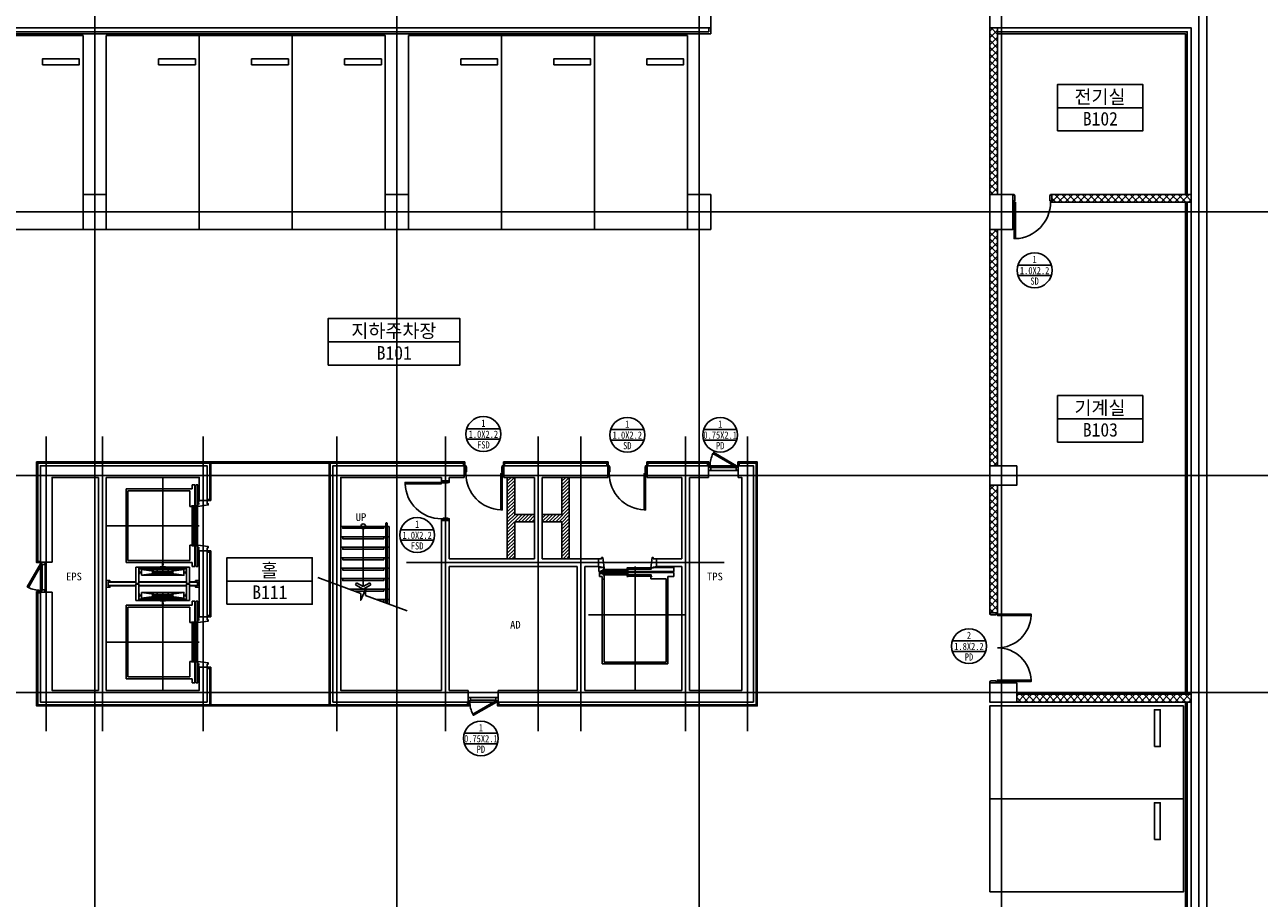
# Model space of a CAD drawing. Header units: millimetres. Extents: x 3445018 to 4174071, y -6064565 to -5122887.
# Tile 71 of 192: x 3700428 to 3732292, y -5544261 to -5521712. Entities that reach past the tile are written whole.
import ezdxf
from ezdxf.enums import TextEntityAlignment as Align

# ---------------------------------------------------------------- set-up
doc = ezdxf.new("R2010")
doc.units = ezdxf.units.MM
doc.header["$MEASUREMENT"] = 0
doc.linetypes.add('CEN', pattern=[66, 60, -2, 2, -2])
for name, color, linetype in [('AA-XXXX-창호부호', 7, 'CONTINUOUS'), ('CAR', 5, 'CONTINUOUS'), ('CEN', 13, 'CEN'), ('DO', 7, 'CONTINUOUS'), ('EL3', 7, 'CONTINUOUS'), ('ELEV CAR', 8, 'CONTINUOUS'), ('FIN', 6, 'CONTINUOUS'), ('HA1', 8, 'CONTINUOUS'), ('RBO', 1, 'CONTINUOUS'), ('ST', 7, 'CONTINUOUS'), ('ST2', 6, 'CONTINUOUS'), ('STL2', 6, 'CONTINUOUS'), ('SY', 1, 'CONTINUOUS'), ('TE1', 3, 'CONTINUOUS'), ('TE2', 2, 'CONTINUOUS'), ('WA1', 2, 'CONTINUOUS'), ('WA2', 3, 'CONTINUOUS')]:
    doc.layers.add(name, color=color, linetype=linetype)
doc.styles.add('SDP-S', font='txt')
doc.styles.add('돋움체', font='txt')
pattern_1 = [(45, (-9e-10, -304432.36), (-88.3883476, 88.3883476), []), (135, (-9e-10, -304432.36), (-88.3883476, -88.3883476), [])]

# ---------------------------------------------------------------- blocks, each defined once
blk = doc.blocks.new('A$C64A614D3')
at = {"layer": 'ELEV CAR', "linetype": 'CEN'}
for p, q in [((1250, 0), (1250, -2400)), ((4250, 0), (4250, -2400)), ((0, -1455), (2540, -1455)), ((5500, -1455), (2960, -1455))]:
    blk.add_line(p, q, dxfattribs=at)
at = {"layer": 'ELEV CAR'}
for p, q in [((2700, -765), (2700, -49)), ((2800, -49), (2700, -49)), ((2706, -765), (2706, -49)), ((2794, -765), (2794, -49)), ((2800, -49), (2800, -765)), ((300, -2215), (300, -515)), ((300, -515), (2200, -515)), ((350, -555), (350, -2155)), ((2150, -555), (350, -555)), ((2150, -2155), (2150, -555)), ((2200, -515), (2200, -2215)), ((3300, -515), (3300, -2215)), ((5200, -515), (3300, -515)), ((3350, -2155), (3350, -555)), ((3350, -555), (5150, -555)), ((5150, -555), (5150, -2155)), ((5200, -2215), (5200, -515)), ((2318, -837), (2740, -837)), ((2324, -837), (2324, -2067)), ((2378, -904), (2528, -2005)), ((2378, -2005), (2528, -905)), ((2700, -2067), (2700, -843)), ((2706, -2067), (2706, -843)), ((3182, -837), (2760, -837)), ((2794, -2067), (2794, -843)), ((2800, -843), (2800, -2067)), ((3122, -904), (2972, -2005)), ((3122, -2005), (2972, -905)), ((3176, -837), (3176, -2067)), ((2428, -1192), (2428, -1436)), ((2428, -1192), (2432, -1192)), ((2428, -1192), (2432, -1192)), ((2428, -1192), (2432, -1192)), ((2428, -1192), (2432, -1192)), ((2432, -1192), (2432, -1436)), ((2432, -1192), (2432, -1195)), ((2432, -1192), (2432, -1195)), ((2438, -1194), (2441, -1194)), ((2438, -1194), (2441, -1194)), ((2438, -1194), (2438, -1434)), ((2438, -1194), (2444, -1194)), ((2438, -1194), (2444, -1194)), ((2444, -1194), (2444, -1434)), ((2450, -1194), (2450, -1434)), ((2456, -1194), (2450, -1194)), ((2456, -1194), (2450, -1194)), ((2453, -1449), (2453, -1179)), ((2456, -1194), (2453, -1194)), ((2456, -1194), (2453, -1194)), ((2456, -1194), (2456, -1434)), ((2468, -1194), (2462, -1194)), ((2462, -1194), (2462, -1434)), ((2462, -1194), (2462, -1434)), ((2468, -1194), (2465, -1194)), ((2468, -1194), (2468, -1434)), ((2475, -1192), (2474, -1195)), ((2475, -1192), (2474, -1195)), ((2478, -1192), (2475, -1192)), ((2478, -1192), (2475, -1192)), ((2475, -1192), (2475, -1436)), ((2478, -1192), (2475, -1192)), ((2478, -1192), (2475, -1192)), ((2478, -1192), (2478, -1436)), ((3022, -1192), (3025, -1192)), ((3022, -1192), (3025, -1192)), ((3022, -1192), (3022, -1436)), ((3022, -1192), (3025, -1192)), ((3022, -1192), (3025, -1192)), ((3025, -1192), (3026, -1195)), ((3025, -1192), (3025, -1436)), ((3025, -1192), (3026, -1195)), ((3032, -1194), (3032, -1434)), ((3032, -1194), (3038, -1194)), ((3032, -1194), (3035, -1194)), ((3038, -1194), (3038, -1434)), ((3038, -1194), (3038, -1434)), ((3044, -1194), (3044, -1434)), ((3044, -1194), (3047, -1194)), ((3044, -1194), (3047, -1194)), ((3044, -1194), (3050, -1194)), ((3044, -1194), (3050, -1194)), ((3047, -1449), (3047, -1179)), ((3050, -1194), (3050, -1434)), ((3062, -1194), (3056, -1194)), ((3062, -1194), (3056, -1194)), ((3056, -1194), (3056, -1434)), ((3062, -1194), (3059, -1194)), ((3062, -1194), (3059, -1194)), ((3062, -1194), (3062, -1434)), ((3072, -1192), (3068, -1192)), ((3072, -1192), (3068, -1192)), ((3068, -1192), (3068, -1436)), ((3068, -1192), (3068, -1195)), ((3072, -1192), (3068, -1192)), ((3072, -1192), (3068, -1192)), ((3068, -1192), (3068, -1195)), ((3072, -1192), (3072, -1436)), ((2229, -1464), (2229, -1449)), ((2231, -1447), (2260, -1447)), ((2231, -1466), (2260, -1466)), ((2303, -1450), (2263, -1450)), ((2263, -1463), (2303, -1463)), ((2310, -1393), (2308, -1445)), ((2308, -1468), (2310, -1513)), ((2310, -1513), (2310, -1520)), ((2318, -1388), (2315, -1388)), ((2318, -1388), (2315, -1388)), ((2315, -1524), (2318, -1524)), ((2318, -1524), (2318, -1388)), ((2517, -1314), (2389, -1314)), ((2428, -1436), (2432, -1436)), ((2428, -1436), (2432, -1436)), ((2428, -1719), (2428, -1474)), ((2428, -1474), (2432, -1474)), ((2428, -1474), (2432, -1474)), ((2432, -1436), (2432, -1433)), ((2432, -1719), (2432, -1474)), ((2432, -1474), (2432, -1477)), ((2438, -1434), (2444, -1434)), ((2438, -1434), (2444, -1434)), ((2438, -1476), (2444, -1476)), ((2438, -1476), (2444, -1476)), ((2438, -1716), (2438, -1476)), ((2444, -1716), (2444, -1476)), ((2456, -1434), (2450, -1434)), ((2450, -1716), (2450, -1476)), ((2456, -1476), (2450, -1476)), ((2453, -1461), (2453, -1731)), ((2456, -1716), (2456, -1476)), ((2468, -1434), (2462, -1434)), ((2468, -1476), (2462, -1476)), ((2462, -1716), (2462, -1476)), ((2462, -1716), (2462, -1476)), ((2468, -1716), (2468, -1476)), ((2475, -1436), (2474, -1433)), ((2475, -1474), (2474, -1477)), ((2478, -1436), (2475, -1436)), ((2478, -1436), (2475, -1436)), ((2475, -1719), (2475, -1474)), ((2478, -1474), (2475, -1474)), ((2478, -1474), (2475, -1474)), ((2478, -1719), (2478, -1474)), ((2983, -1314), (3111, -1314)), ((3022, -1436), (3025, -1436)), ((3022, -1436), (3025, -1436)), ((3022, -1719), (3022, -1474)), ((3022, -1474), (3025, -1474)), ((3022, -1474), (3025, -1474)), ((3025, -1436), (3026, -1433)), ((3025, -1719), (3025, -1474)), ((3025, -1474), (3026, -1477)), ((3032, -1434), (3038, -1434)), ((3032, -1476), (3038, -1476)), ((3032, -1716), (3032, -1476)), ((3038, -1716), (3038, -1476)), ((3038, -1716), (3038, -1476)), ((3044, -1434), (3050, -1434)), ((3044, -1716), (3044, -1476)), ((3044, -1476), (3050, -1476)), ((3047, -1461), (3047, -1731)), ((3050, -1716), (3050, -1476)), ((3062, -1434), (3056, -1434)), ((3062, -1434), (3056, -1434)), ((3062, -1476), (3056, -1476)), ((3062, -1476), (3056, -1476)), ((3056, -1716), (3056, -1476)), ((3062, -1716), (3062, -1476)), ((3068, -1436), (3068, -1433)), ((3072, -1436), (3068, -1436)), ((3072, -1436), (3068, -1436)), ((3068, -1719), (3068, -1474)), ((3072, -1474), (3068, -1474)), ((3072, -1474), (3068, -1474)), ((3068, -1474), (3068, -1477)), ((3072, -1719), (3072, -1474)), ((3182, -1524), (3182, -1388)), ((3182, -1388), (3185, -1388)), ((3182, -1388), (3185, -1388)), ((3185, -1524), (3182, -1524)), ((3190, -1393), (3192, -1445)), ((3192, -1468), (3190, -1513)), ((3190, -1513), (3190, -1520)), ((3197, -1450), (3237, -1450)), ((3237, -1463), (3197, -1463)), ((3269, -1447), (3240, -1447)), ((3269, -1466), (3240, -1466)), ((3271, -1464), (3271, -1449)), ((2517, -1596), (2389, -1596)), ((2428, -1719), (2432, -1719)), ((2428, -1719), (2432, -1719)), ((2428, -1719), (2432, -1719)), ((2428, -1719), (2432, -1719)), ((2432, -1719), (2432, -1715)), ((2432, -1719), (2432, -1715)), ((2438, -1716), (2441, -1716)), ((2438, -1716), (2441, -1716)), ((2438, -1716), (2444, -1716)), ((2438, -1716), (2444, -1716)), ((2456, -1716), (2450, -1716)), ((2456, -1716), (2450, -1716)), ((2456, -1716), (2453, -1716)), ((2456, -1716), (2453, -1716)), ((2468, -1716), (2462, -1716)), ((2468, -1716), (2465, -1716)), ((2475, -1719), (2474, -1715)), ((2475, -1719), (2474, -1715)), ((2478, -1719), (2475, -1719)), ((2478, -1719), (2475, -1719)), ((2478, -1719), (2475, -1719)), ((2478, -1719), (2475, -1719)), ((2983, -1596), (3111, -1596)), ((3022, -1719), (3025, -1719)), ((3022, -1719), (3025, -1719)), ((3022, -1719), (3025, -1719)), ((3022, -1719), (3025, -1719)), ((3025, -1719), (3026, -1715)), ((3025, -1719), (3026, -1715)), ((3032, -1716), (3035, -1716)), ((3032, -1716), (3038, -1716)), ((3044, -1716), (3047, -1716)), ((3044, -1716), (3047, -1716)), ((3044, -1716), (3050, -1716)), ((3044, -1716), (3050, -1716)), ((3062, -1716), (3056, -1716)), ((3062, -1716), (3056, -1716)), ((3062, -1716), (3059, -1716)), ((3062, -1716), (3059, -1716)), ((3068, -1719), (3068, -1715)), ((3068, -1719), (3068, -1715)), ((3072, -1719), (3068, -1719)), ((3072, -1719), (3068, -1719)), ((3072, -1719), (3068, -1719)), ((3072, -1719), (3068, -1719)), ((300, -2215), (195, -2215)), ((195, -2285), (195, -2215)), ((350, -2155), (750, -2155)), ((750, -2215), (720, -2215)), ((735, -2220), (1765, -2220)), ((735, -2220), (735, -2255)), ((750, -2155), (750, -2215)), ((1250, -2220), (1250, -2255)), ((1750, -2155), (2150, -2155)), ((1750, -2155), (1750, -2215)), ((1750, -2215), (1780, -2215)), ((1765, -2220), (1765, -2255)), ((2305, -2215), (2200, -2215)), ((2305, -2215), (2305, -2285)), ((2318, -2073), (2740, -2073)), ((2700, -2351), (2700, -2145)), ((2706, -2351), (2706, -2145)), ((3182, -2073), (2760, -2073)), ((2794, -2351), (2794, -2145)), ((2800, -2145), (2800, -2351)), ((3195, -2215), (3300, -2215)), ((3195, -2215), (3195, -2285)), ((3750, -2155), (3350, -2155)), ((3750, -2215), (3720, -2215)), ((4765, -2220), (3735, -2220)), ((3735, -2220), (3735, -2255)), ((3750, -2155), (3750, -2215)), ((4250, -2220), (4250, -2255)), ((5150, -2155), (4750, -2155)), ((4750, -2155), (4750, -2215)), ((4750, -2215), (4780, -2215)), ((4765, -2220), (4765, -2255)), ((5200, -2215), (5305, -2215)), ((5305, -2285), (5305, -2215)), ((2305, -2285), (195, -2285)), ((195, -2310), (2305, -2310)), ((195, -2365), (195, -2310)), ((680, -2365), (195, -2365)), ((600, -2400), (680, -2365)), ((600, -2400), (600, -2600)), ((600, -2600), (600, -2400)), ((735, -2255), (1765, -2255)), ((735, -2320), (1765, -2320)), ((735, -2320), (735, -2355)), ((735, -2355), (1765, -2355)), ((1250, -2310), (1250, -2355)), ((1765, -2320), (1765, -2355)), ((2305, -2365), (1820, -2365)), ((1900, -2400), (1820, -2365)), ((1900, -2600), (1900, -2400)), ((1900, -2400), (1900, -2600)), ((2305, -2310), (2305, -2365)), ((2800, -2351), (2700, -2351)), ((3195, -2285), (5305, -2285)), ((5305, -2310), (3195, -2310)), ((3195, -2310), (3195, -2365)), ((3195, -2365), (3680, -2365)), ((3600, -2400), (3680, -2365)), ((3600, -2600), (3600, -2400)), ((4765, -2255), (3735, -2255)), ((4765, -2320), (3735, -2320)), ((3735, -2320), (3735, -2355)), ((4765, -2355), (3735, -2355)), ((4250, -2310), (4250, -2355)), ((4765, -2320), (4765, -2355)), ((4820, -2365), (5305, -2365)), ((4900, -2400), (4820, -2365)), ((4900, -2400), (4900, -2600)), ((5305, -2365), (5305, -2310)), ((681, -2600), (600, -2600)), ((1900, -2600), (1819, -2600)), ((3681, -2600), (3600, -2600)), ((4900, -2600), (4819, -2600))]:
    blk.add_line(p, q, dxfattribs=at)
for points in [[(2800, -94), (2837, -94), (2837, 0), (2663, 0), (2663, -94), (2700, -94)], [(680, -2401), (680, -2361), (750, -2361), (711, -2630), (681, -2630), (681, -2600)], [(1820, -2401), (1820, -2361), (1750, -2361), (1789, -2630), (1819, -2630), (1819, -2600)], [(2800, -2306), (2837, -2306), (2837, -2400), (2663, -2400), (2663, -2306), (2700, -2306)], [(3680, -2401), (3680, -2361), (3750, -2361), (3711, -2630), (3681, -2630), (3681, -2600)], [(4820, -2401), (4820, -2361), (4750, -2361), (4789, -2630), (4819, -2630), (4819, -2600)]]:
    blk.add_lwpolyline(points, dxfattribs=at)
for points in [[(2318, -765), (2740, -765), (2740, -843), (2318, -843)], [(2318, -837), (2358, -837), (2358, -2067), (2318, -2067)], [(2528, -905), (2378, -905), (2378, -2005), (2528, -2005)], [(2408, -843), (2497, -843), (2497, -851), (2458, -855), (2458, -871), (2461, -873), (2461, -905), (2445, -905), (2445, -873), (2448, -871), (2448, -855), (2408, -851)], [(3182, -765), (2760, -765), (2760, -843), (3182, -843)], [(2972, -905), (3122, -905), (3122, -2005), (2972, -2005)], [(3092, -843), (3002, -843), (3002, -851), (3042, -855), (3042, -871), (3039, -873), (3039, -905), (3055, -905), (3055, -873), (3052, -871), (3052, -855), (3092, -851)], [(3182, -837), (3142, -837), (3142, -2067), (3182, -2067)], [(2318, -2145), (2740, -2145), (2740, -2067), (2318, -2067)], [(2408, -2067), (2497, -2067), (2497, -2060), (2458, -2056), (2458, -2039), (2461, -2037), (2461, -2005), (2445, -2005), (2445, -2037), (2448, -2039), (2448, -2056), (2408, -2060)], [(3182, -2145), (2760, -2145), (2760, -2067), (3182, -2067)], [(3092, -2067), (3002, -2067), (3002, -2060), (3042, -2056), (3042, -2039), (3039, -2037), (3039, -2005), (3055, -2005), (3055, -2037), (3052, -2039), (3052, -2056), (3092, -2060)]]:
    blk.add_lwpolyline(points, close=True, dxfattribs=at)
for centre, radius, start, end in [((2435, -1194), 3, 190.2367, 0), ((2435, -1194), 3, 190.2367, 0), ((2447, -1194), 3, 180, 0), ((2447, -1194), 3, 180, 0), ((2459, -1194), 3, 180, 0), ((2459, -1194), 3, 180, 0), ((2471, -1194), 3, 180, 349.7633), ((2471, -1194), 3, 180, 349.7633), ((3029, -1194), 3, 190.2367, 0), ((3029, -1194), 3, 190.2367, 0), ((3041, -1194), 3, 180, 0), ((3041, -1194), 3, 180, 0), ((3053, -1194), 3, 180, 0), ((3053, -1194), 3, 180, 0), ((3065, -1194), 3, 180, 349.7633), ((3065, -1194), 3, 180, 349.7633), ((2231, -1449), 2, 90, 180), ((2231, -1449), 2, 90, 180), ((2231, -1464), 2, 180, 270), ((2231, -1464), 2, 180, 270), ((2263, -1447), 3, 180, 270), ((2263, -1466), 3, 90, 180), ((2303, -1445), 5, 270, 356.6174), ((2303, -1468), 5, 3.3826, 90), ((2315, -1394), 5, 90, 176.6174), ((2315, -1394), 5, 90, 176.6174), ((2315, -1394), 5, 90, 176.6174), ((2315, -1520), 5, 183.3826, 270), ((2435, -1434), 3, 0, 169.7633), ((2435, -1476), 3, 190.2367, 0), ((2447, -1434), 3, 0, 180), ((2447, -1476), 3, 180, 0), ((2459, -1434), 3, 0, 180), ((2459, -1476), 3, 180, 0), ((2471, -1434), 3, 10.2367, 180), ((2471, -1476), 3, 180, 349.7633), ((3029, -1434), 3, 0, 169.7633), ((3029, -1476), 3, 190.2367, 0), ((3041, -1434), 3, 0, 180), ((3041, -1476), 3, 180, 0), ((3053, -1434), 3, 0, 180), ((3053, -1476), 3, 180, 0), ((3065, -1434), 3, 10.2367, 180), ((3065, -1476), 3, 180, 349.7633), ((3185, -1394), 5, 3.3826, 90), ((3185, -1394), 5, 3.3826, 90), ((3185, -1394), 5, 3.3826, 90), ((3185, -1520), 5, 270, 356.6174), ((3197, -1445), 5, 183.3826, 270), ((3197, -1468), 5, 90, 176.6174), ((3237, -1447), 3, 270, 0), ((3237, -1466), 3, 0, 90), ((3269, -1449), 2, 0, 90), ((3269, -1449), 2, 0, 90), ((3269, -1464), 2, 270, 0), ((3269, -1464), 2, 270, 0), ((2435, -1716), 3, 0, 169.7633), ((2435, -1716), 3, 0, 169.7633), ((2447, -1716), 3, 0, 180), ((2447, -1716), 3, 0, 180), ((2459, -1716), 3, 0, 180), ((2459, -1716), 3, 0, 180), ((2471, -1716), 3, 10.2367, 180), ((2471, -1716), 3, 10.2367, 180), ((3029, -1716), 3, 0, 169.7633), ((3029, -1716), 3, 0, 169.7633), ((3041, -1716), 3, 0, 180), ((3041, -1716), 3, 0, 180), ((3053, -1716), 3, 0, 180), ((3053, -1716), 3, 0, 180), ((3065, -1716), 3, 10.2367, 180), ((3065, -1716), 3, 10.2367, 180)]:
    blk.add_arc(centre, radius, start, end, dxfattribs=at)
blk = doc.blocks.new('A$C42BD091C')
at = {"layer": 'ELEV CAR', "linetype": 'CEN'}
for p, q in [((1300, 0), (1300, -3200)), ((2500, -1955), (0, -1955))]:
    blk.add_line(p, q, dxfattribs=at)
at = {"layer": 'ELEV CAR'}
for p, q in [((2150, -688), (450, -688)), ((450, -688), (450, -2943)), ((2100, -728), (500, -728)), ((500, -728), (500, -2878)), ((2100, -2873), (2100, -728)), ((2150, -2943), (2150, -688)), ((450, -2943), (295, -2943)), ((295, -2943), (295, -3045)), ((295, -3045), (2215, -3045)), ((500, -2878), (895, -2878)), ((825, -3177), (745, -3200)), ((865, -2943), (865, -2933)), ((895, -2943), (865, -2943)), ((895, -2878), (895, -2943)), ((2245, -3200), (2097, -3177)), ((2215, -2943), (2150, -2943)), ((2215, -3045), (2215, -2943)), ((745, -3200), (745, -3400)), ((2245, -3200), (2245, -3400))]:
    blk.add_line(p, q, dxfattribs=at)
for points in [[(2097, -3177), (2232, -3177), (2232, -3070), (295, -3070), (295, -3177), (825, -3177)], [(825, -3197), (825, -3167), (895, -3167), (858, -3429), (828, -3429), (828, -3400), (745, -3400)], [(1495, -2923), (1495, -3092), (1495, -3177)], [(2125, -2873), (2095, -2873), (2095, -2980), (2121, -2980), (2121, -3017), (2196, -3017), (2196, -3045), (2215, -3045)], [(2164, -3100), (2164, -3070), (2120, -3070), (2120, -3127), (2095, -3127), (2095, -3167), (2132, -3430), (2162, -3430), (2162, -3400), (2245, -3400)]]:
    blk.add_lwpolyline(points, dxfattribs=at)
for points in [[(1503, -2948), (879, -2948), (879, -2980), (1503, -2980)], [(879, -3162), (1503, -3162), (1503, -3132), (879, -3132)], [(2111, -2985), (1487, -2985), (1487, -3017), (2111, -3017)], [(2111, -3092), (2111, -3122), (1487, -3122), (1487, -3092)]]:
    blk.add_lwpolyline(points, close=True, dxfattribs=at)
blk = doc.blocks.new('창호부호_수정')
at = {"layer": 'AA-XXXX-창호부호'}
for p, q in [((-1717, 540), (1717, 540)), ((-1717, -540), (1717, -540))]:
    blk.add_line(p, q, dxfattribs=at)
blk.add_circle((0, 0), 1800, dxfattribs=at)
at = {"layer": 'AA-XXXX-창호부호', "color": 3, "width": 0.85}
for tag, p in [('NO', (0, 1116)), ('창호', (0, -1116))]:
    blk.add_attdef(tag, text='', height=750, dxfattribs=at).set_placement(p, align=Align.MIDDLE_CENTER)
at = {"layer": 'AA-XXXX-창호부호', "color": 4, "width": 0.85}
blk.add_attdef('규격', text='', height=750, dxfattribs=at).set_placement((0, -24), align=Align.MIDDLE_CENTER)

msp = doc.modelspace()

# ---------------------------------------------------------------- hatches: boundary and pattern name
at = {"layer": 'HA1', "ltscale": 200}
h = msp.add_hatch(dxfattribs=at)
h.set_pattern_fill('ANSI37', color=256, scale=1000)
h.set_pattern_definition(pattern_1)
h.paths.add_polyline_path([(3725534.29, -5521795.309), (3725334.29, -5521795.309), (3725334.29, -5526095.309), (3725534.29, -5526095.309)])
h = msp.add_hatch(dxfattribs=at)
h.set_pattern_fill('ANSI37', color=256, scale=1000)
h.set_pattern_definition(pattern_1)
h.paths.add_polyline_path([(3730534.29, -5526095.309), (3726934.29, -5526095.309), (3726934.29, -5526295.309), (3730534.29, -5526295.309)])
h = msp.add_hatch(dxfattribs=at)
h.set_pattern_fill('ANSI37', color=256, scale=1000)
h.set_pattern_definition(pattern_1)
h.paths.add_polyline_path([(3725534.29, -5526995.309), (3725334.29, -5526995.309), (3725334.29, -5533095.309), (3725534.29, -5533095.309)])
h = msp.add_hatch(dxfattribs=at)
h.set_pattern_fill('ANSI31', color=256, scale=500)
h.set_pattern_definition([(45, (321251.61, -304432.356), (-44.1941738, 44.1941738), [])])
h.paths.add_polyline_path([(3713584.29, -5534350.309), (3713074.29, -5534350.309), (3713074.29, -5533395.309), (3712884.29, -5533395.309), (3712884.29, -5535495.309), (3713074.29, -5535495.309), (3713074.29, -5534540.309), (3713584.29, -5534540.309)])
h.paths.add_polyline_path([(3714484.29, -5533395.309), (3714294.29, -5533395.309), (3714294.29, -5534350.309), (3713784.29, -5534350.309), (3713784.29, -5534540.309), (3714294.29, -5534540.309), (3714294.29, -5535495.309), (3714484.29, -5535495.309)])
h = msp.add_hatch(dxfattribs=at)
h.set_pattern_fill('ANSI37', color=256, scale=1000)
h.set_pattern_definition(pattern_1)
h.paths.add_polyline_path([(3725534.29, -5533595.309), (3725334.29, -5533595.309), (3725334.29, -5536895.309), (3725534.29, -5536895.309)])
h = msp.add_hatch(dxfattribs=at)
h.set_pattern_fill('ANSI37', color=256, scale=1000)
h.set_pattern_definition(pattern_1)
h.paths.add_polyline_path([(3730534.29, -5538995.309), (3726034.29, -5538995.309), (3726034.29, -5539195.309), (3730534.29, -5539195.309)])

# ---------------------------------------------------------------- linework, layer by layer
at = {"layer": 'CAR', "color": 252, "true_color": 0x939598}
for points in [[(3699534.29, -5526995.309), (3701934.29, -5526995.309), (3701934.29, -5521995.309), (3699534.29, -5521995.309)], [(3702534.29, -5526995.309), (3704934.29, -5526995.309), (3704934.29, -5521995.309), (3702534.29, -5521995.309)], [(3704934.29, -5526995.309), (3707334.29, -5526995.309), (3707334.29, -5521995.309), (3704934.29, -5521995.309)], [(3707334.29, -5526995.309), (3709734.29, -5526995.309), (3709734.29, -5521995.309), (3707334.29, -5521995.309)], [(3710334.29, -5526995.309), (3712734.29, -5526995.309), (3712734.29, -5521995.309), (3710334.29, -5521995.309)], [(3712734.29, -5526995.309), (3715134.29, -5526995.309), (3715134.29, -5521995.309), (3712734.29, -5521995.309)], [(3715134.29, -5526995.309), (3717534.29, -5526995.309), (3717534.29, -5521995.309), (3715134.29, -5521995.309)], [(3700884.29, -5522745.309), (3701834.29, -5522745.309), (3701834.29, -5522595.309), (3700884.29, -5522595.309)], [(3703884.29, -5522745.309), (3704834.29, -5522745.309), (3704834.29, -5522595.309), (3703884.29, -5522595.309)], [(3706284.29, -5522745.309), (3707234.29, -5522745.309), (3707234.29, -5522595.309), (3706284.29, -5522595.309)], [(3708684.29, -5522745.309), (3709634.29, -5522745.309), (3709634.29, -5522595.309), (3708684.29, -5522595.309)], [(3711684.29, -5522745.309), (3712634.29, -5522745.309), (3712634.29, -5522595.309), (3711684.29, -5522595.309)], [(3714084.29, -5522745.309), (3715034.29, -5522745.309), (3715034.29, -5522595.309), (3714084.29, -5522595.309)], [(3716484.29, -5522745.309), (3717434.29, -5522745.309), (3717434.29, -5522595.309), (3716484.29, -5522595.309)], [(3725334.29, -5541695.309), (3725334.29, -5539295.309), (3730334.29, -5539295.309), (3730334.29, -5541695.309)], [(3729584.29, -5540345.309), (3729584.29, -5539395.309), (3729734.29, -5539395.309), (3729734.29, -5540345.309)], [(3725334.29, -5544095.309), (3725334.29, -5541695.309), (3730334.29, -5541695.309), (3730334.29, -5544095.309)], [(3729584.29, -5542745.309), (3729584.29, -5541795.309), (3729734.29, -5541795.309), (3729734.29, -5542745.309)]]:
    msp.add_lwpolyline(points, close=True, dxfattribs=at)
at = {"layer": 'CEN'}
for p, q in [((3702234.29, -5510409.833), (3702234.29, -5554758.274)), ((3710034.29, -5510409.833), (3710034.29, -5554758.274)), ((3717834.29, -5510409.833), (3717834.29, -5554758.274)), ((3725634.29, -5510409.833), (3725634.29, -5554758.274)), ((3730734.29, -5510409.833), (3730734.29, -5554758.274)), ((3685098.874, -5526545.309), (3735957.54, -5526545.309)), ((3700984.29, -5532345.309), (3700984.29, -5539945.309)), ((3702434.29, -5532345.309), (3702434.29, -5539945.309)), ((3705034.29, -5532345.309), (3705034.29, -5539945.309)), ((3708484.29, -5532345.309), (3708484.29, -5539945.309)), ((3711284.29, -5532345.309), (3711284.29, -5539945.309)), ((3713684.29, -5532345.309), (3713684.29, -5539945.309)), ((3714784.29, -5532345.309), (3714784.29, -5539945.309)), ((3717484.29, -5532345.309), (3717484.29, -5539945.309)), ((3719084.29, -5532345.309), (3719084.29, -5539945.309)), ((3685098.874, -5533345.309), (3735957.54, -5533345.309)), ((3710284.29, -5535595.309), (3718484.29, -5535595.309)), ((3685098.874, -5538945.309), (3735957.54, -5538945.309))]:
    msp.add_line(p, q, dxfattribs=at)
at = {"layer": 'DO', "color": 4}
for p, q in [((3718117.29, -5533095.309), (3718801.29, -5533095.309)), ((3718132.29, -5533143.309), (3718786.29, -5533143.309)), ((3718132.29, -5533215.309), (3718786.29, -5533215.309)), ((3700834.29, -5536312.309), (3700834.29, -5535628.309)), ((3700882.29, -5536297.309), (3700882.29, -5535643.309)), ((3700954.29, -5536297.309), (3700954.29, -5535643.309)), ((3711917.29, -5539195.309), (3712601.29, -5539195.309)), ((3711932.29, -5539075.309), (3712586.29, -5539075.309)), ((3711932.29, -5539147.309), (3712586.29, -5539147.309))]:
    msp.add_line(p, q, dxfattribs=at)
for points in [[(3725979.29, -5526135.309), (3725979.29, -5526255.309), (3725964.29, -5526255.309), (3725964.29, -5526295.309), (3725934.29, -5526295.309), (3725934.29, -5526095.309), (3725964.29, -5526095.309), (3725979.29, -5526135.309)], [(3726889.29, -5526135.309), (3726889.29, -5526255.309), (3726904.29, -5526255.309), (3726904.29, -5526295.309), (3726934.29, -5526295.309), (3726934.29, -5526095.309), (3726904.29, -5526095.309), (3726889.29, -5526135.309)], [(3718801.29, -5533095.309), (3718783.79, -5533125.62), (3718192.204, -5532784.068), (3718209.704, -5532753.757), (3718801.29, -5533095.309)], [(3711829.29, -5533135.309), (3711829.29, -5533255.309), (3711814.29, -5533255.309), (3711814.29, -5533295.309), (3711784.29, -5533295.309), (3711784.29, -5533095.309), (3711814.29, -5533095.309), (3711829.29, -5533135.309)], [(3712739.29, -5533135.309), (3712739.29, -5533255.309), (3712754.29, -5533255.309), (3712754.29, -5533295.309), (3712784.29, -5533295.309), (3712784.29, -5533095.309), (3712754.29, -5533095.309), (3712739.29, -5533135.309)], [(3715529.29, -5533135.309), (3715529.29, -5533255.309), (3715514.29, -5533255.309), (3715514.29, -5533295.309), (3715484.29, -5533295.309), (3715484.29, -5533095.309), (3715514.29, -5533095.309), (3715529.29, -5533135.309)], [(3716439.29, -5533135.309), (3716439.29, -5533255.309), (3716454.29, -5533255.309), (3716454.29, -5533295.309), (3716484.29, -5533295.309), (3716484.29, -5533095.309), (3716454.29, -5533095.309), (3716439.29, -5533135.309)], [(3718084.29, -5533115.309), (3718084.29, -5533095.309), (3718117.29, -5533095.309), (3718117.29, -5533143.309), (3718132.29, -5533143.309), (3718132.29, -5533215.309), (3718084.29, -5533215.309), (3718084.29, -5533195.309)], [(3718834.29, -5533115.309), (3718834.29, -5533095.309), (3718801.29, -5533095.309), (3718801.29, -5533143.309), (3718786.29, -5533143.309), (3718786.29, -5533215.309), (3718834.29, -5533215.309), (3718834.29, -5533195.309)], [(3711344.29, -5533540.309), (3711224.29, -5533540.309), (3711224.29, -5533525.309), (3711184.29, -5533525.309), (3711184.29, -5533495.309), (3711384.29, -5533495.309), (3711384.29, -5533525.309), (3711344.29, -5533540.309)], [(3711344.29, -5534450.309), (3711224.29, -5534450.309), (3711224.29, -5534465.309), (3711184.29, -5534465.309), (3711184.29, -5534495.309), (3711384.29, -5534495.309), (3711384.29, -5534465.309), (3711344.29, -5534450.309)], [(3700834.29, -5535628.309), (3700864.6, -5535645.809), (3700523.049, -5536237.395), (3700492.738, -5536219.895), (3700834.29, -5535628.309)], [(3700854.29, -5535595.309), (3700834.29, -5535595.309), (3700834.29, -5535628.309), (3700882.29, -5535628.309), (3700882.29, -5535643.309), (3700954.29, -5535643.309), (3700954.29, -5535595.309), (3700934.29, -5535595.309)], [(3700854.29, -5536345.309), (3700834.29, -5536345.309), (3700834.29, -5536312.309), (3700882.29, -5536312.309), (3700882.29, -5536297.309), (3700954.29, -5536297.309), (3700954.29, -5536345.309), (3700934.29, -5536345.309)], [(3725374.29, -5536940.309), (3725494.29, -5536940.309), (3725494.29, -5536925.309), (3725534.29, -5536925.309), (3725534.29, -5536895.309), (3725334.29, -5536895.309), (3725334.29, -5536925.309), (3725374.29, -5536940.309)], [(3725374.29, -5538650.309), (3725494.29, -5538650.309), (3725494.29, -5538665.309), (3725534.29, -5538665.309), (3725534.29, -5538695.309), (3725334.29, -5538695.309), (3725334.29, -5538665.309), (3725374.29, -5538650.309)], [(3711884.29, -5539175.309), (3711884.29, -5539195.309), (3711917.29, -5539195.309), (3711917.29, -5539147.309), (3711932.29, -5539147.309), (3711932.29, -5539075.309), (3711884.29, -5539075.309), (3711884.29, -5539095.309)], [(3712601.29, -5539195.309), (3712583.79, -5539164.998), (3711992.204, -5539506.55), (3712009.704, -5539536.861), (3712601.29, -5539195.309)], [(3712634.29, -5539175.309), (3712634.29, -5539195.309), (3712601.29, -5539195.309), (3712601.29, -5539147.309), (3712586.29, -5539147.309), (3712586.29, -5539075.309), (3712634.29, -5539075.309), (3712634.29, -5539095.309)]]:
    msp.add_lwpolyline(points, dxfattribs=at)
for points in [[(3725964.29, -5526295.309), (3725964.29, -5527234.657), (3725999.29, -5527234.657), (3725999.29, -5526295.309)], [(3712754.29, -5533295.309), (3712754.29, -5534234.657), (3712719.29, -5534234.657), (3712719.29, -5533295.309)], [(3716454.29, -5533295.309), (3716454.29, -5534234.657), (3716419.29, -5534234.657), (3716419.29, -5533295.309)], [(3711184.29, -5533525.309), (3710244.941, -5533525.309), (3710244.941, -5533560.309), (3711184.29, -5533560.309)], [(3725534.29, -5536925.309), (3725534.29, -5536960.309), (3726403.585, -5536960.309), (3726403.585, -5536925.309)], [(3725534.29, -5538665.309), (3725534.29, -5538630.309), (3726403.585, -5538630.309), (3726403.585, -5538665.309)]]:
    msp.add_lwpolyline(points, close=True, dxfattribs=at)
for centre, radius, start, end in [((3725964.29, -5526295.309), 940, 272.1338467, 0), ((3718801.29, -5533095.309), 684, 152.9330825, 180), ((3712754.29, -5533295.309), 940, 180, 267.8661532), ((3716454.29, -5533295.309), 940, 180, 267.8661532), ((3711184.29, -5533525.309), 940, 182.1338468, 270), ((3700834.29, -5535628.309), 684, 242.9330825, 270), ((3725534.29, -5536925.309), 870, 270, 357.6943752), ((3725534.29, -5538665.309), 870, 2.3056248, 90), ((3712601.29, -5539195.309), 684, 180, 207.0669175)]:
    msp.add_arc(centre, radius, start, end, dxfattribs=at)
at = {"layer": 'EL3', "color": 252, "ltscale": 1000, "true_color": 0x939598}
msp.add_lwpolyline([(3709784.29, -5536651.775), (3709784.29, -5534582.309, 0.414213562), (3709774.29, -5534572.309), (3709756.29, -5534572.309, 0.414213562), (3709746.29, -5534582.309), (3709746.29, -5536637.421)], format="xyb", dxfattribs=at)
at = {"layer": 'FIN', "color": 252, "true_color": 0x939598}
for points in [[(3700834.29, -5535595.309), (3700734.29, -5535595.309), (3700734.29, -5532995.309), (3705234.29, -5532995.309), (3705234.29, -5533995.309)], [(3700834.29, -5535565.309), (3700764.29, -5535565.309), (3700764.29, -5533025.309), (3705204.29, -5533025.309), (3705204.29, -5533965.309), (3705134.29, -5533965.309)], [(3711884.29, -5539195.309), (3711884.29, -5539295.309), (3708284.29, -5539295.309), (3708284.29, -5532995.309), (3711784.29, -5532995.309)], [(3711854.29, -5539195.309), (3711854.29, -5539265.309), (3708314.29, -5539265.309), (3708314.29, -5533025.309), (3711754.29, -5533025.309), (3711754.29, -5533095.309)], [(3711784.29, -5533095.309), (3711784.29, -5532995.309)], [(3718834.29, -5533095.309), (3718834.29, -5532995.309), (3719334.29, -5532995.309), (3719334.29, -5539295.309), (3712634.29, -5539295.309), (3712634.29, -5539195.309)], [(3718864.29, -5533095.309), (3718864.29, -5533025.309), (3719304.29, -5533025.309), (3719304.29, -5539265.309), (3712664.29, -5539265.309), (3712664.29, -5539195.309)], [(3712784.29, -5532995.309), (3715484.29, -5532995.309)], [(3712784.29, -5533095.309), (3712784.29, -5532995.309)], [(3712814.29, -5533095.309), (3712814.29, -5533025.309), (3715454.29, -5533025.309), (3715454.29, -5533095.309)], [(3715484.29, -5533095.309), (3715484.29, -5532995.309)], [(3716484.29, -5532995.309), (3718084.29, -5532995.309), (3718084.29, -5533095.309)], [(3716484.29, -5533095.309), (3716484.29, -5532995.309)], [(3718054.29, -5533095.309), (3718054.29, -5533025.309), (3716514.29, -5533025.309), (3716514.29, -5533095.309)], [(3705134.29, -5533995.309), (3705234.29, -5533995.309)], [(3705134.29, -5535295.309), (3705234.29, -5535295.309)], [(3705134.29, -5535325.309), (3705204.29, -5535325.309), (3705204.29, -5536965.309), (3705134.29, -5536965.309)], [(3705234.29, -5535295.309), (3705234.29, -5536995.309)], [(3700834.29, -5536345.309), (3700734.29, -5536345.309), (3700734.29, -5539295.309), (3705234.29, -5539295.309), (3705234.29, -5538295.309)], [(3705134.29, -5538325.309), (3705204.29, -5538325.309), (3705204.29, -5539265.309), (3700764.29, -5539265.309), (3700764.29, -5536375.309), (3700834.29, -5536375.309)], [(3705134.29, -5536995.309), (3705234.29, -5536995.309)], [(3705134.29, -5538295.309), (3705234.29, -5538295.309)]]:
    msp.add_lwpolyline(points, dxfattribs=at)
at = {"layer": 'HA1', "ltscale": 200}
for p, q in [((3705234.29, -5532995.309), (3708284.29, -5532995.309)), ((3705234.29, -5533025.309), (3708284.29, -5533025.309)), ((3705234.29, -5539265.309), (3708284.29, -5539265.309)), ((3705234.29, -5539295.309), (3708284.29, -5539295.309))]:
    msp.add_line(p, q, dxfattribs=at)
at = {"layer": 'RBO', "color": 252, "true_color": 0x939598}
for points in [[(3727084.341, -5523855.859), (3727084.341, -5523255.859), (3729284.341, -5523255.859), (3729284.341, -5523855.859)], [(3727084.341, -5524455.859), (3727084.341, -5523855.859), (3729284.341, -5523855.859), (3729284.341, -5524455.859)], [(3708259.982, -5529898.495), (3708259.982, -5529298.495), (3711659.982, -5529298.495), (3711659.982, -5529898.495)], [(3708259.982, -5530498.495), (3708259.982, -5529898.495), (3711659.982, -5529898.495), (3711659.982, -5530498.495)], [(3727084.341, -5531883.954), (3727084.341, -5531283.954), (3729284.341, -5531283.954), (3729284.341, -5531883.954)], [(3727084.341, -5532483.954), (3727084.341, -5531883.954), (3729284.341, -5531883.954), (3729284.341, -5532483.954)], [(3705648.162, -5536072.849), (3705648.162, -5535472.849), (3707848.162, -5535472.849), (3707848.162, -5536072.849)], [(3705648.162, -5536672.849), (3705648.162, -5536072.849), (3707848.162, -5536072.849), (3707848.162, -5536672.849)]]:
    msp.add_lwpolyline(points, close=True, dxfattribs=at)
at = {"layer": 'ST', "color": 252, "ltscale": 1000, "true_color": 0x939598}
for p, q in [((3709746.29, -5534660.309), (3708584.29, -5534660.309)), ((3709824.29, -5534660.309), (3709784.29, -5534660.309)), ((3709834.29, -5534670.309), (3709834.29, -5536670.662)), ((3709746.29, -5534930.309), (3708584.29, -5534930.309)), ((3709746.29, -5535200.309), (3708584.29, -5535200.309)), ((3709834.29, -5534930.309), (3709784.29, -5534930.309)), ((3709834.29, -5535200.309), (3709784.29, -5535200.309)), ((3709746.29, -5535470.309), (3708584.29, -5535470.309)), ((3709834.29, -5535470.309), (3709784.29, -5535470.309)), ((3709746.29, -5535740.309), (3708584.29, -5535740.309)), ((3709834.29, -5535740.309), (3709784.29, -5535740.309)), ((3709746.29, -5536010.309), (3708584.29, -5536010.309)), ((3709834.29, -5536010.309), (3709784.29, -5536010.309)), ((3709746.29, -5536280.309), (3708800.893, -5536280.309)), ((3709834.29, -5536280.309), (3709784.29, -5536280.309)), ((3709746.29, -5536550.309), (3709515.675, -5536550.309)), ((3709834.29, -5536550.309), (3709784.29, -5536550.309))]:
    msp.add_line(p, q, dxfattribs=at)
msp.add_arc((3709824.29, -5534670.309), 10, 0, 90, dxfattribs=at)
at = {"layer": 'ST2', "color": 252, "ltscale": 1000, "true_color": 0x939598}
for p, q in [((3708965.46, -5536166.121), (3708993.732, -5536116.644)), ((3709165.29, -5536280.309), (3708965.46, -5536166.121)), ((3709165.29, -5536214.677), (3708994.114, -5536116.862)), ((3709165.29, -5536214.677), (3709336.465, -5536116.862)), ((3709165.29, -5536280.309), (3709365.12, -5536166.121)), ((3709365.12, -5536166.121), (3709336.847, -5536116.644))]:
    msp.add_line(p, q, dxfattribs=at)
for points in [[(3708634.786, -5534660.309), (3708634.786, -5534710.309), (3709696.29, -5534710.309), (3709696.29, -5534660.309)], [(3708634.786, -5534930.309), (3708634.786, -5534980.309), (3709696.29, -5534980.309), (3709696.29, -5534930.309)], [(3708634.786, -5535200.309), (3708634.786, -5535250.309), (3709696.29, -5535250.309), (3709696.29, -5535200.309)], [(3708634.786, -5535470.309), (3708634.786, -5535520.309), (3709696.29, -5535520.309), (3709696.29, -5535470.309)], [(3708634.786, -5535740.309), (3708634.786, -5535790.309), (3709696.29, -5535790.309), (3709696.29, -5535740.309)], [(3708634.786, -5536010.309), (3708634.786, -5536060.309), (3709696.29, -5536060.309), (3709696.29, -5536010.309)], [(3708933.26, -5536330.309), (3709696.29, -5536330.309), (3709696.29, -5536280.309)], [(3709648.042, -5536600.309), (3709696.29, -5536600.309), (3709696.29, -5536550.309)]]:
    msp.add_lwpolyline(points, dxfattribs=at)
at = {"layer": 'STL2', "color": 252, "ltscale": 200, "true_color": 0x939598}
for points in [[(3694734.29, -5521945.309), (3718134.29, -5521945.309), (3718134.29, -5521795.309)], [(3694734.29, -5521895.309), (3718084.29, -5521895.309), (3718084.29, -5521795.309)], [(3725534.29, -5521895.309), (3730434.29, -5521895.309), (3730434.29, -5526095.309)], [(3725534.29, -5521945.309), (3730384.29, -5521945.309), (3730384.29, -5526095.309)], [(3730384.29, -5526295.309), (3730384.29, -5538995.309)], [(3730434.29, -5526295.309), (3730434.29, -5538995.309)], [(3730384.29, -5539195.309), (3730384.29, -5545295.309)], [(3730434.29, -5539195.309), (3730434.29, -5545295.309)]]:
    msp.add_lwpolyline(points, dxfattribs=at)
at = {"layer": 'SY', "color": 252, "true_color": 0x939598}
msp.add_line((3709165.29, -5536214.677), (3709165.29, -5534660.309), dxfattribs=at)
at = {"layer": 'SY', "color": 252, "linetype": 'Continuous', "true_color": 0x939598}
msp.add_lwpolyline([(3707997.371, -5535976.789), (3709102.342, -5536394.178), (3709100.882, -5536568.305), (3709229.697, -5536262.314), (3709226.488, -5536441.072), (3710296.091, -5536845.102)], dxfattribs=at)
at = {"layer": 'SY', "color": 252, "true_color": 0x939598}
msp.add_circle((3709165.29, -5534660.309), 62.5, dxfattribs=at)
at = {"layer": 'WA1', "color": 252, "true_color": 0x939598}
for p, q in [((3718134.29, -5521795.309), (3718134.29, -5521395.309)), ((3711774.29, -5533395.309), (3711774.29, -5533095.309)), ((3712794.29, -5533395.309), (3712794.29, -5533095.309)), ((3715474.29, -5533395.309), (3715474.29, -5533095.309)), ((3716494.29, -5533395.309), (3716494.29, -5533095.309)), ((3718074.29, -5533095.309), (3718074.29, -5533395.309)), ((3718844.29, -5533095.309), (3718844.29, -5533395.309)), ((3702334.29, -5533395.309), (3702334.29, -5538895.309)), ((3702534.29, -5533395.309), (3702534.29, -5538895.309)), ((3711184.29, -5533395.309), (3711184.29, -5533485.309)), ((3711184.29, -5533485.309), (3711384.29, -5533485.309)), ((3711384.29, -5533395.309), (3711384.29, -5533485.309)), ((3713584.29, -5533395.309), (3713584.29, -5535495.309)), ((3713784.29, -5533395.309), (3713784.29, -5535495.309)), ((3717384.29, -5533395.309), (3717384.29, -5535495.309)), ((3717584.29, -5533395.309), (3717584.29, -5538895.309)), ((3704934.29, -5533995.309), (3705134.29, -5533995.309)), ((3711184.29, -5534505.309), (3711184.29, -5538895.309)), ((3711184.29, -5534505.309), (3711384.29, -5534505.309)), ((3711384.29, -5534505.309), (3711384.29, -5535495.309)), ((3705134.29, -5535295.309), (3704934.29, -5535295.309)), ((3711384.29, -5535495.309), (3713584.29, -5535495.309)), ((3713784.29, -5535495.309), (3715234.542, -5535495.309)), ((3715234.542, -5535495.309), (3715234.542, -5535695.31)), ((3716734.542, -5535495.309), (3717384.29, -5535495.309)), ((3716734.542, -5535495.309), (3716734.542, -5535695.309)), ((3700834.29, -5535585.309), (3701134.29, -5535585.309)), ((3711384.29, -5535695.309), (3711384.29, -5538895.309)), ((3711384.29, -5535695.309), (3714684.29, -5535695.309)), ((3714684.29, -5535695.309), (3714684.29, -5538895.309)), ((3714884.29, -5535695.309), (3714884.29, -5538895.309)), ((3714884.29, -5535695.309), (3715234.542, -5535695.309)), ((3716734.542, -5535695.309), (3717384.29, -5535695.309)), ((3717384.29, -5535695.309), (3717384.29, -5538895.309)), ((3700834.29, -5536355.309), (3701134.29, -5536355.309)), ((3704934.29, -5536995.309), (3705134.29, -5536995.309)), ((3705134.29, -5538295.309), (3704934.29, -5538295.309)), ((3711874.29, -5539195.309), (3711874.29, -5538895.309)), ((3712644.29, -5539195.309), (3712644.29, -5538895.309))]:
    msp.add_line(p, q, dxfattribs=at)
for points in [[(3694234.29, -5515395.309), (3725334.29, -5515395.309), (3725334.29, -5521795.309)], [(3725634.29, -5521395.309), (3730934.29, -5521395.309), (3730934.29, -5550895.309), (3689134.29, -5550895.309), (3689134.29, -5521395.309), (3718134.29, -5521395.309)], [(3725334.29, -5521795.309), (3730534.29, -5521795.309), (3730534.29, -5550495.309), (3689534.29, -5550495.309), (3689534.29, -5521795.309), (3718134.29, -5521795.309)], [(3700834.29, -5535585.309), (3700834.29, -5533095.309), (3705134.29, -5533095.309), (3705134.29, -5533995.309)], [(3711874.29, -5539195.309), (3708384.29, -5539195.309), (3708384.29, -5533095.309), (3711774.29, -5533095.309)], [(3718844.29, -5533095.309), (3719234.29, -5533095.309), (3719234.29, -5539195.309), (3712644.29, -5539195.309)], [(3712794.29, -5533095.309), (3715474.29, -5533095.309)], [(3716494.29, -5533095.309), (3718074.29, -5533095.309)], [(3701134.29, -5535585.309), (3701134.29, -5533395.309), (3702334.29, -5533395.309)], [(3702534.29, -5533395.309), (3704934.29, -5533395.309), (3704934.29, -5533995.309)], [(3711184.29, -5538895.309), (3708584.29, -5538895.309), (3708584.29, -5533395.309), (3711184.29, -5533395.309)], [(3711384.29, -5533395.309), (3711774.29, -5533395.309)], [(3712794.29, -5533395.309), (3713584.29, -5533395.309)], [(3713784.29, -5533395.309), (3715474.29, -5533395.309)], [(3716494.29, -5533395.309), (3717384.29, -5533395.309)], [(3717584.29, -5533395.309), (3718074.29, -5533395.309)], [(3718844.29, -5533395.309), (3718934.29, -5533395.309), (3718934.29, -5538895.309), (3717584.29, -5538895.309)], [(3704934.29, -5535295.309), (3704934.29, -5536995.309)], [(3705134.29, -5535295.309), (3705134.29, -5536995.309)], [(3705134.29, -5538295.309), (3705134.29, -5539195.309), (3700834.29, -5539195.309), (3700834.29, -5536355.309)], [(3702334.29, -5538895.309), (3701134.29, -5538895.309), (3701134.29, -5536355.309)], [(3704934.29, -5538295.309), (3704934.29, -5538895.309), (3702534.29, -5538895.309)], [(3711874.29, -5538895.309), (3711384.29, -5538895.309)], [(3714684.29, -5538895.309), (3712644.29, -5538895.309)], [(3717384.29, -5538895.309), (3714884.29, -5538895.309)]]:
    msp.add_lwpolyline(points, dxfattribs=at)
for points in [[(3701934.29, -5526995.309), (3702534.29, -5526995.309), (3702534.29, -5526095.309), (3701934.29, -5526095.309)], [(3709734.29, -5526995.309), (3710334.29, -5526995.309), (3710334.29, -5526095.309), (3709734.29, -5526095.309)], [(3717534.29, -5526995.309), (3718134.29, -5526995.309), (3718134.29, -5526095.309), (3717534.29, -5526095.309)], [(3725334.29, -5526995.309), (3725934.29, -5526995.309), (3725934.29, -5526095.309), (3725334.29, -5526095.309)], [(3726034.29, -5533095.309), (3726034.29, -5533595.309), (3725334.29, -5533595.309), (3725334.29, -5533095.309)], [(3726034.29, -5538695.309), (3726034.29, -5539195.309), (3725334.29, -5539195.309), (3725334.29, -5538695.309)]]:
    msp.add_lwpolyline(points, close=True, dxfattribs=at)
at = {"layer": 'WA2', "color": 252, "true_color": 0x939598}
for p, q in [((3725334.29, -5526095.309), (3725334.29, -5521795.309)), ((3725534.29, -5526095.309), (3725534.29, -5521795.309)), ((3726934.29, -5526095.309), (3730534.29, -5526095.309)), ((3726934.29, -5526095.309), (3726934.29, -5526295.309)), ((3726934.29, -5526295.309), (3730534.29, -5526295.309)), ((3725334.29, -5533095.309), (3725334.29, -5526995.309)), ((3725534.29, -5533095.309), (3725534.29, -5526995.309)), ((3712884.29, -5533395.309), (3712884.29, -5535495.309)), ((3713074.29, -5533395.309), (3713074.29, -5534350.309)), ((3714294.29, -5533395.309), (3714294.29, -5534350.309)), ((3714484.29, -5533395.309), (3714484.29, -5535495.309)), ((3725334.29, -5536895.309), (3725334.29, -5533595.309)), ((3725534.29, -5536895.309), (3725534.29, -5533595.309)), ((3713074.29, -5534350.309), (3713584.29, -5534350.309)), ((3713074.29, -5534540.309), (3713074.29, -5535495.309)), ((3713074.29, -5534540.309), (3713584.29, -5534540.309)), ((3714294.29, -5534350.309), (3713784.29, -5534350.309)), ((3714294.29, -5534540.309), (3713784.29, -5534540.309)), ((3714294.29, -5534540.309), (3714294.29, -5535495.309)), ((3726034.29, -5538995.309), (3730534.29, -5538995.309)), ((3726034.29, -5539195.309), (3730534.29, -5539195.309))]:
    msp.add_line(p, q, dxfattribs=at)
at = {"layer": 'WA2', "color": 252, "ltscale": 200, "true_color": 0x939598}
msp.add_line((3725334.29, -5536895.309), (3725534.29, -5536895.309), dxfattribs=at)

# ---------------------------------------------------------------- block references
at = {"layer": 'AA-XXXX-창호부호', "xscale": 0.25, "yscale": 0.25, "zscale": 0.25}
for p, values in [((3726493.287, -5528051.584), {'NO': '1', '규격': '1.0X2.2', '창호': 'SD'}), ((3712266.439, -5532277.043), {'NO': '1', '규격': '1.0X2.2', '창호': 'FSD'}), ((3715980.661, -5532298.801), {'NO': '1', '규격': '1.0X2.2', '창호': 'SD'}), ((3718377.968, -5532298.801), {'NO': '1', '규격': '0.75X2.1', '창호': 'PD'}), ((3710556.339, -5534884.593), {'NO': '1', '규격': '1.0X2.2', '창호': 'FSD'}), ((3724799.301, -5537753.078), {'NO': '2', '규격': '1.8X2.2', '창호': 'PD'}), ((3712201.493, -5540135.035), {'NO': '1', '규격': '0.75X2.1', '창호': 'PD'})]:
    msp.add_blockref('창호부호_수정', p, dxfattribs=at).add_auto_attribs(values)
at = {"layer": 'ELEV CAR', "color": 252, "true_color": 0x939598}
for name, p, rotation in [('A$C64A614D3', (3702534.29, -5538895.309), 90.00000000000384), ('A$C42BD091C', (3717479.545, -5538895.309), 180.0000123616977)]:
    msp.add_blockref(name, p, dxfattribs=dict(at, rotation=rotation))

# ---------------------------------------------------------------- texts
at = {"layer": 'TE1', "color": 252, "true_color": 0x939598, "style": 'SDP-S'}
for s, p in [('UP', (3708971.696, -5534522.465)), ('EPS', (3701495.564, -5536054.824)), ('TPS', (3718038.244, -5536054.824)), ('AD', (3712955.519, -5537300.229))]:
    msp.add_text(s, height=200, dxfattribs=at).set_placement(p)
at = {"layer": 'TE2', "color": 252, "true_color": 0x939598, "style": '돋움체'}
for s, p in [('전기실', (3728180.211, -5523569.696)), ('B102', (3728190.633, -5524142.337)), ('지하주차장', (3709955.851, -5529612.332)), ('B101', (3709966.274, -5530184.974)), ('기계실', (3728180.211, -5531597.791)), ('B103', (3728190.633, -5532170.432)), ('홀', (3706744.032, -5535786.686)), ('B111', (3706754.454, -5536359.327))]:
    msp.add_text(s, height=350, dxfattribs=at).set_placement(p, align=Align.MIDDLE)

doc.saveas('drawing.dxf')
